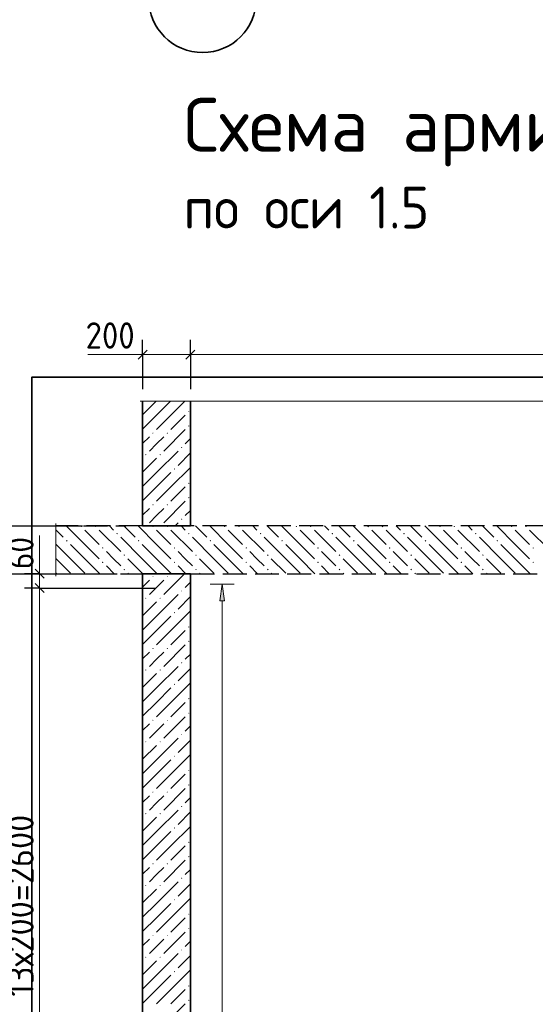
# Model space of a CAD drawing. Header units: millimetres. Extents: x 0 to 50400, y 0 to 35640.
# Tile 2 of 15: x 5269 to 10445, y 8751 to 18624. Entities that reach past the tile are written whole.
import ezdxf

# ---------------------------------------------------------------- set-up
doc = ezdxf.new("R2010")
doc.units = ezdxf.units.MM
doc.linetypes.add('______2', pattern=[324, 240, -84.00000000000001])
doc.linetypes.add('______5', pattern=[1320, 960, -120, 120, -120])
for name, color, linetype, lineweight in [('Standard', 7, 'Continuous', 25), ('ЖБ Перекрытие верхний уровень', 7, 'Continuous', 35), ('ЖБ Стена верхний уровень', 7, 'Continuous', 35), ('Заголовок чертежа', 7, 'Continuous', 25), ('Размерная линия_ общее', 7, 'Continuous', 13)]:
    doc.layers.add(name, color=color, linetype=linetype, lineweight=lineweight)
doc.layers.add('Оси', color=7, linetype='______5', true_color=0x656565)
doc.layers.add('Стена Хомут', color=7, linetype='______2', true_color=0xa0a0a0)
doc.layers.add('Размерная выноска', color=7, linetype='Continuous')
doc.styles.add('ISOCPEUR', font='txt')

msp = doc.modelspace()

# ---------------------------------------------------------------- hatches: boundary and pattern name
at = {"layer": 'ЖБ Перекрытие верхний уровень', "linetype": 'Continuous', "lineweight": 18, "transparency": 33554687}
for points in [[(5879.17236328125, 13542.83935546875), (5884.92919921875, 13548.59619140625), (5889.01611328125, 13548.59619140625), (5894.77294921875, 13542.83935546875), (5886.97265625, 13535.0390625)], [(6023.173828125, 13542.83935546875), (6028.9306640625, 13548.59619140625), (6033.015659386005, 13548.59619140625), (6038.76708984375, 13542.83935546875), (6030.97412109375, 13535.0390625)], [(6599.17236328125, 13542.83935546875), (6604.92919921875, 13548.59619140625), (6609.01611328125, 13548.59619140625), (6614.77294921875, 13542.83935546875), (6606.97265625, 13535.0390625)], [(6743.173828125, 13542.83935546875), (6748.9306640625, 13548.59619140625), (6753.015659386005, 13548.59619140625), (6758.76708984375, 13542.83935546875), (6750.97412109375, 13535.0390625)], [(7319.17236328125, 13542.83935546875), (7324.92919921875, 13548.59619140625), (7329.01611328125, 13548.59619140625), (7334.77294921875, 13542.83935546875), (7326.97265625, 13535.0390625)], [(7463.173828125, 13542.83935546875), (7468.9306640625, 13548.59619140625), (7473.015659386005, 13548.59619140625), (7478.76708984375, 13542.83935546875), (7470.97412109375, 13535.0390625)], [(8039.17236328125, 13542.83935546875), (8044.92919921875, 13548.59619140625), (8049.01611328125, 13548.59619140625), (8054.77294921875, 13542.83935546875), (8046.97265625, 13535.0390625)], [(8183.173828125, 13542.83935546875), (8188.9306640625, 13548.59619140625), (8193.015659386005, 13548.59619140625), (8198.76708984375, 13542.83935546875), (8190.97412109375, 13535.0390625)], [(8759.17236328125, 13542.83935546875), (8764.92919921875, 13548.59619140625), (8769.01611328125, 13548.59619140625), (8774.77294921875, 13542.83935546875), (8766.97265625, 13535.0390625)], [(8903.173828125, 13542.83935546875), (8908.9306640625, 13548.59619140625), (8913.015659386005, 13548.59619140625), (8918.76708984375, 13542.83935546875), (8910.97412109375, 13535.0390625)], [(9479.17236328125, 13542.83935546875), (9484.92919921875, 13548.59619140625), (9489.01611328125, 13548.59619140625), (9494.77294921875, 13542.83935546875), (9486.97265625, 13535.0390625)], [(9623.173828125, 13542.83935546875), (9628.9306640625, 13548.59619140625), (9633.015659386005, 13548.59619140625), (9638.76708984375, 13542.83935546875), (9630.97412109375, 13535.0390625)], [(10199.17236328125, 13542.83935546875), (10204.92919921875, 13548.59619140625), (10209.01611328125, 13548.59619140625), (10214.77294921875, 13542.83935546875), (10206.97265625, 13535.0390625)], [(10343.173828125, 13542.83935546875), (10348.9306640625, 13548.59619140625), (10353.015659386, 13548.59619140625), (10358.76708984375, 13542.83935546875), (10350.97412109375, 13535.0390625)], [(6239.17236328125, 13470.84228515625), (6246.97265625, 13478.63525390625), (6254.77294921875, 13470.84228515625), (6246.97265625, 13463.0419921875)], [(6959.17236328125, 13470.84228515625), (6966.97265625, 13478.63525390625), (6974.77294921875, 13470.84228515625), (6966.97265625, 13463.0419921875)], [(7679.17236328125, 13470.84228515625), (7686.97265625, 13478.63525390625), (7694.77294921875, 13470.84228515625), (7686.97265625, 13463.0419921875)], [(8399.17236328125, 13470.84228515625), (8406.97265625, 13478.63525390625), (8414.77294921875, 13470.84228515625), (8406.97265625, 13463.0419921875)], [(9119.17236328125, 13470.84228515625), (9126.97265625, 13478.63525390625), (9134.77294921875, 13470.84228515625), (9126.97265625, 13463.0419921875)], [(9839.17236328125, 13470.84228515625), (9846.97265625, 13478.63525390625), (9854.77294921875, 13470.84228515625), (9846.97265625, 13463.0419921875)], [(5735.16357421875, 13398.837890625), (5742.97119140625, 13406.63818359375), (5750.771484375, 13398.837890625), (5742.97119140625, 13391.03759765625)], [(6095.16357421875, 13326.8408203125), (6102.97119140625, 13334.6484375), (6110.771484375, 13326.8408203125), (6102.97119140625, 13319.04052734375)], [(6455.16357421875, 13398.837890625), (6462.97119140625, 13406.63818359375), (6470.771484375, 13398.837890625), (6462.97119140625, 13391.03759765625)], [(6815.16357421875, 13326.8408203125), (6822.97119140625, 13334.6484375), (6830.771484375, 13326.8408203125), (6822.97119140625, 13319.04052734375)], [(7175.16357421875, 13398.837890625), (7182.97119140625, 13406.63818359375), (7190.771484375, 13398.837890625), (7182.97119140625, 13391.03759765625)], [(7535.16357421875, 13326.8408203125), (7542.97119140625, 13334.6484375), (7550.771484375, 13326.8408203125), (7542.97119140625, 13319.04052734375)], [(7895.16357421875, 13398.837890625), (7902.97119140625, 13406.63818359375), (7910.771484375, 13398.837890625), (7902.97119140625, 13391.03759765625)], [(8255.16357421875, 13326.8408203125), (8262.97119140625, 13334.6484375), (8270.771484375, 13326.8408203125), (8262.97119140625, 13319.04052734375)], [(8615.1708984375, 13398.837890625), (8622.97119140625, 13406.63818359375), (8630.771484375, 13398.837890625), (8622.97119140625, 13391.03759765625)], [(8975.1708984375, 13326.8408203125), (8982.97119140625, 13334.6484375), (8990.771484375, 13326.8408203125), (8982.97119140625, 13319.04052734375)], [(9335.1708984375, 13398.837890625), (9342.97119140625, 13406.63818359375), (9350.771484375, 13398.837890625), (9342.97119140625, 13391.03759765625)], [(9695.1708984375, 13326.8408203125), (9702.97119140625, 13334.6484375), (9710.771484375, 13326.8408203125), (9702.97119140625, 13319.04052734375)], [(10055.1708984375, 13398.837890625), (10062.97119140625, 13406.63818359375), (10070.771484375, 13398.837890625), (10062.97119140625, 13391.03759765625)], [(10415.1708984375, 13326.8408203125), (10422.97119140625, 13334.6484375), (10430.771484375, 13326.8408203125), (10422.97119140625, 13319.04052734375)], [(6311.162109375, 13254.83642578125), (6318.9697265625, 13262.63671875), (6326.77001953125, 13254.83642578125), (6318.9697265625, 13247.04345703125)], [(7031.162109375, 13254.83642578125), (7038.9697265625, 13262.63671875), (7046.77001953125, 13254.83642578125), (7038.9697265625, 13247.04345703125)], [(7751.162109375, 13254.83642578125), (7758.9697265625, 13262.63671875), (7766.77001953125, 13254.83642578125), (7758.9697265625, 13247.04345703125)], [(8471.162109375, 13254.83642578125), (8478.9697265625, 13262.63671875), (8486.77001953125, 13254.83642578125), (8478.9697265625, 13247.04345703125)], [(9191.162109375, 13254.83642578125), (9198.9697265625, 13262.63671875), (9206.77001953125, 13254.83642578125), (9198.9697265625, 13247.04345703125)], [(9911.162109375, 13254.83642578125), (9918.9697265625, 13262.63671875), (9926.77001953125, 13254.83642578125), (9918.9697265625, 13247.04345703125)], [(6095.16357421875, 13182.83935546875), (6102.97119140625, 13190.6396484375), (6110.771484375, 13182.83935546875), (6102.97119140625, 13175.0390625)], [(6815.16357421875, 13182.83935546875), (6822.97119140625, 13190.6396484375), (6830.771484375, 13182.83935546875), (6822.97119140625, 13175.0390625)], [(7535.16357421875, 13182.83935546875), (7542.97119140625, 13190.6396484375), (7550.771484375, 13182.83935546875), (7542.97119140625, 13175.0390625)], [(8255.16357421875, 13182.83935546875), (8262.97119140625, 13190.6396484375), (8270.771484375, 13182.83935546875), (8262.97119140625, 13175.0390625)], [(8975.1708984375, 13182.83935546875), (8982.97119140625, 13190.6396484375), (8990.771484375, 13182.83935546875), (8982.97119140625, 13175.0390625)], [(9695.1708984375, 13182.83935546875), (9702.97119140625, 13190.6396484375), (9710.771484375, 13182.83935546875), (9702.97119140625, 13175.0390625)], [(10415.1708984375, 13182.83935546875), (10422.97119140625, 13190.6396484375), (10430.771484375, 13182.83935546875), (10422.97119140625, 13175.0390625)], [(6311.162109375, 13110.84228515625), (6318.9697265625, 13118.63525390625), (6326.77001953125, 13110.84228515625), (6318.9697265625, 13103.0419921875)], [(7031.162109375, 13110.84228515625), (7038.9697265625, 13118.63525390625), (7046.77001953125, 13110.84228515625), (7038.9697265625, 13103.0419921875)], [(7751.162109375, 13110.84228515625), (7758.9697265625, 13118.63525390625), (7766.77001953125, 13110.84228515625), (7758.9697265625, 13103.0419921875)], [(8471.162109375, 13110.84228515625), (8478.9697265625, 13118.63525390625), (8486.77001953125, 13110.84228515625), (8478.9697265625, 13103.0419921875)], [(9191.162109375, 13110.84228515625), (9198.9697265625, 13118.63525390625), (9206.77001953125, 13110.84228515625), (9198.9697265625, 13103.0419921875)], [(9911.162109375, 13110.84228515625), (9918.9697265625, 13118.63525390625), (9926.77001953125, 13110.84228515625), (9918.9697265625, 13103.0419921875)]]:
    msp.add_hatch(color=7, dxfattribs=at).paths.add_polyline_path(points, flags=16)
at = {"layer": 'ЖБ Стена верхний уровень', "linetype": 'Continuous', "lineweight": 18, "transparency": 33554687}
for points in [[(6960.97412109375, 14694.83642578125), (6966.97265625, 14700.8349609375), (6972.97119140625, 14694.83642578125), (6966.97265625, 14688.837890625)], [(6960.97412109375, 14550.84228515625), (6966.97265625, 14556.84814453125), (6972.97119140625, 14550.84228515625), (6966.97265625, 14544.84375)], [(6600.966796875, 14478.837890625), (6606.97265625, 14484.83642578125), (6612.97119140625, 14478.837890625), (6606.97265625, 14472.83935546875)], [(6744.9755859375, 14478.837890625), (6750.97412109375, 14484.83642578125), (6756.96533203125, 14478.837890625), (6750.97412109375, 14472.83935546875)], [(6888.96240234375, 14334.83642578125), (6894.9609375, 14340.8349609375), (6900.966796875, 14334.83642578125), (6894.9609375, 14328.837890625)], [(6528.96240234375, 14262.83935546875), (6534.9609375, 14268.84521484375), (6540.966796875, 14262.83935546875), (6534.9609375, 14256.8408203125)], [(6672.9638671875, 14262.83935546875), (6678.9697265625, 14268.84521484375), (6684.96826171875, 14262.83935546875), (6678.9697265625, 14256.8408203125)], [(6816.96533203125, 14118.837890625), (6822.97119140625, 14124.83642578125), (6828.9697265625, 14118.837890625), (6822.97119140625, 14112.83935546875)], [(6960.97412109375, 13974.83642578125), (6966.97265625, 13980.8349609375), (6972.97119140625, 13974.83642578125), (6966.97265625, 13968.837890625)], [(6960.97412109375, 13830.84228515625), (6966.97265625, 13836.84814453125), (6972.97119140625, 13830.84228515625), (6966.97265625, 13824.84375)], [(6600.966796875, 13758.837890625), (6606.97265625, 13764.83642578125), (6612.97119140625, 13758.837890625), (6606.97265625, 13752.83935546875)], [(6744.9755859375, 13758.837890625), (6750.97412109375, 13764.83642578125), (6756.96533203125, 13758.837890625), (6750.97412109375, 13752.83935546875)], [(6534.71221774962, 13548.59619140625), (6534.9609375, 13548.84521484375), (6535.2099609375, 13548.59619140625)], [(6678.720703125, 13548.59619140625), (6678.9697265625, 13548.84521484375), (6679.218446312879, 13548.59619140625)], [(6888.96240234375, 13614.83642578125), (6894.9609375, 13620.8349609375), (6900.966796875, 13614.83642578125), (6894.9609375, 13608.837890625)], [(6600.966796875, 13038.837890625), (6606.97265625, 13044.83642578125), (6612.97119140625, 13038.837890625), (6606.97265625, 13032.83935546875)], [(6744.9755859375, 13038.837890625), (6750.97412109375, 13044.83642578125), (6756.96533203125, 13038.837890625), (6750.97412109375, 13032.83935546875)], [(6888.96240234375, 12894.83642578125), (6894.9609375, 12900.8349609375), (6900.966796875, 12894.83642578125), (6894.9609375, 12888.84521484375)], [(6528.96240234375, 12822.83935546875), (6534.9609375, 12828.84521484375), (6540.966796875, 12822.83935546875), (6534.9609375, 12816.8408203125)], [(6672.9638671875, 12822.83935546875), (6678.9697265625, 12828.84521484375), (6684.96826171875, 12822.83935546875), (6678.9697265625, 12816.8408203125)], [(6816.96533203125, 12678.837890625), (6822.97119140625, 12684.83642578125), (6828.9697265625, 12678.837890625), (6822.97119140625, 12672.83935546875)], [(6960.97412109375, 12534.83642578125), (6966.97265625, 12540.8349609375), (6972.97119140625, 12534.83642578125), (6966.97265625, 12528.84521484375)], [(6960.97412109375, 12390.84228515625), (6966.97265625, 12396.84814453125), (6972.97119140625, 12390.84228515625), (6966.97265625, 12384.84375)], [(6600.966796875, 12318.837890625), (6606.97265625, 12324.83642578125), (6612.97119140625, 12318.837890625), (6606.97265625, 12312.83935546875)], [(6744.9755859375, 12318.837890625), (6750.97412109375, 12324.83642578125), (6756.96533203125, 12318.837890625), (6750.97412109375, 12312.83935546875)], [(6888.96240234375, 12174.83642578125), (6894.9609375, 12180.8349609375), (6900.966796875, 12174.83642578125), (6894.9609375, 12168.84521484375)], [(6528.96240234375, 12102.83935546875), (6534.9609375, 12108.84521484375), (6540.966796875, 12102.83935546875), (6534.9609375, 12096.8408203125)], [(6672.9638671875, 12102.83935546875), (6678.9697265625, 12108.84521484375), (6684.96826171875, 12102.83935546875), (6678.9697265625, 12096.8408203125)], [(6816.96533203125, 11958.837890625), (6822.97119140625, 11964.83642578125), (6828.9697265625, 11958.837890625), (6822.97119140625, 11952.83935546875)], [(6960.97412109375, 11814.83642578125), (6966.97265625, 11820.8349609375), (6972.97119140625, 11814.83642578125), (6966.97265625, 11808.84521484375)], [(6960.97412109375, 11670.84228515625), (6966.97265625, 11676.84814453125), (6972.97119140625, 11670.84228515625), (6966.97265625, 11664.84375)], [(6600.966796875, 11598.837890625), (6606.97265625, 11604.83642578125), (6612.97119140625, 11598.837890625), (6606.97265625, 11592.83935546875)], [(6744.9755859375, 11598.837890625), (6750.97412109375, 11604.83642578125), (6756.96533203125, 11598.837890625), (6750.97412109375, 11592.83935546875)], [(6888.96240234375, 11454.83642578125), (6894.9609375, 11460.8349609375), (6900.966796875, 11454.83642578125), (6894.9609375, 11448.84521484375)], [(6528.96240234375, 11382.83935546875), (6534.9609375, 11388.84521484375), (6540.966796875, 11382.83935546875), (6534.9609375, 11376.8408203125)], [(6672.9638671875, 11382.83935546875), (6678.9697265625, 11388.84521484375), (6684.96826171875, 11382.83935546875), (6678.9697265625, 11376.8408203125)], [(6816.96533203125, 11238.837890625), (6822.97119140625, 11244.83642578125), (6828.9697265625, 11238.837890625), (6822.97119140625, 11232.83935546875)], [(6960.97412109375, 11094.83642578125), (6966.97265625, 11100.8349609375), (6972.97119140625, 11094.83642578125), (6966.97265625, 11088.84521484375)], [(6600.966796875, 10878.837890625), (6606.97265625, 10884.83642578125), (6612.97119140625, 10878.837890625), (6606.97265625, 10872.83935546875)], [(6744.9755859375, 10878.837890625), (6750.97412109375, 10884.83642578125), (6756.96533203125, 10878.837890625), (6750.97412109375, 10872.83935546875)], [(6960.97412109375, 10950.84228515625), (6966.97265625, 10956.84814453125), (6972.97119140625, 10950.84228515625), (6966.97265625, 10944.84375)], [(6528.96240234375, 10662.83935546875), (6534.9609375, 10668.84521484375), (6540.966796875, 10662.83935546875), (6534.9609375, 10656.8408203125)], [(6672.9638671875, 10662.83935546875), (6678.9697265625, 10668.84521484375), (6684.96826171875, 10662.83935546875), (6678.9697265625, 10656.8408203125)], [(6888.96240234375, 10734.83642578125), (6894.9609375, 10740.8349609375), (6900.966796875, 10734.83642578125), (6894.9609375, 10728.84521484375)], [(6816.96533203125, 10518.837890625), (6822.97119140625, 10524.83642578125), (6828.9697265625, 10518.837890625), (6822.97119140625, 10512.83935546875)], [(6960.97412109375, 10374.83642578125), (6966.97265625, 10380.8349609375), (6972.97119140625, 10374.83642578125), (6966.97265625, 10368.84521484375)], [(6960.97412109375, 10230.84228515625), (6966.97265625, 10236.84814453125), (6972.97119140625, 10230.84228515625), (6966.97265625, 10224.84375)], [(6600.966796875, 10158.837890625), (6606.97265625, 10164.83642578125), (6612.97119140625, 10158.837890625), (6606.97265625, 10152.83935546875)], [(6744.9755859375, 10158.837890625), (6750.97412109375, 10164.83642578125), (6756.96533203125, 10158.837890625), (6750.97412109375, 10152.83935546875)], [(6888.96240234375, 10014.83642578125), (6894.9609375, 10020.8349609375), (6900.966796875, 10014.83642578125), (6894.9609375, 10008.84521484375)], [(6528.96240234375, 9942.83935546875), (6534.9609375, 9948.84521484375), (6540.966796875, 9942.83935546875), (6534.9609375, 9936.8408203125)], [(6672.9638671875, 9942.83935546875), (6678.9697265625, 9948.84521484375), (6684.96826171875, 9942.83935546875), (6678.9697265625, 9936.8408203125)], [(6816.96533203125, 9798.837890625), (6822.97119140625, 9804.83642578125), (6828.9697265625, 9798.837890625), (6822.97119140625, 9792.83935546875)], [(6960.97412109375, 9654.83642578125), (6966.97265625, 9660.8349609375), (6972.97119140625, 9654.83642578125), (6966.97265625, 9648.84521484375)], [(6960.97412109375, 9510.84228515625), (6966.97265625, 9516.84814453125), (6972.97119140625, 9510.84228515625), (6966.97265625, 9504.84375)], [(6600.966796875, 9438.837890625), (6606.97265625, 9444.83642578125), (6612.97119140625, 9438.837890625), (6606.97265625, 9432.83935546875)], [(6744.9755859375, 9438.837890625), (6750.97412109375, 9444.83642578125), (6756.96533203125, 9438.837890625), (6750.97412109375, 9432.83935546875)], [(6888.96240234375, 9294.83642578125), (6894.9609375, 9300.8349609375), (6900.966796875, 9294.83642578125), (6894.9609375, 9288.84521484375)], [(6528.96240234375, 9222.83935546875), (6534.9609375, 9228.84521484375), (6540.966796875, 9222.83935546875), (6534.9609375, 9216.8408203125)], [(6672.9638671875, 9222.83935546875), (6678.9697265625, 9228.84521484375), (6684.96826171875, 9222.83935546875), (6678.9697265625, 9216.8408203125)], [(6816.96533203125, 9078.837890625), (6822.97119140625, 9084.83642578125), (6828.9697265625, 9078.837890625), (6822.97119140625, 9072.83935546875)], [(6960.97412109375, 8934.83642578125), (6966.97265625, 8940.8349609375), (6972.97119140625, 8934.83642578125), (6966.97265625, 8928.84521484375)], [(6960.97412109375, 8790.84228515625), (6966.97265625, 8796.84814453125), (6972.97119140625, 8790.84228515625), (6966.97265625, 8784.84375)]]:
    msp.add_hatch(color=7, dxfattribs=at).paths.add_polyline_path(points, flags=16)
at = {"layer": 'Стена Хомут', "linetype": 'Continuous', "lineweight": 13, "transparency": 33554687}
msp.add_hatch(color=7, dxfattribs=at).paths.add_polyline_path([(7326.181640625, 12797.30712890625), (7302.18017578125, 12965.29541015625), (7278.1787109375, 12797.30712890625)])

# ---------------------------------------------------------------- linework, layer by layer
at = {"layer": 'Standard', "color": 7, "linetype": 'Continuous', "lineweight": -3, "transparency": 33554687}
for p, q in [((6503.50341796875, 15265.634765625), (6503.50341796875, 15415.634765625)), ((6983.50341796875, 15265.634765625), (6983.50341796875, 15415.634765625)), ((6503.50341796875, 15265.634765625), (6503.50341796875, 15115.64208984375)), ((6503.50341796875, 15265.634765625), (6503.50341796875, 14920.20263671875)), ((6983.50341796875, 15265.634765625), (6983.50341796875, 15115.64208984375)), ((6983.50341796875, 15265.634765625), (6983.50341796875, 14920.20263671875)), ((5469.04541015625, 13068.59619140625), (5319.0380859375, 13068.59619140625)), ((5469.04541015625, 13068.59619140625), (5619.04541015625, 13068.59619140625)), ((5469.04541015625, 13068.59619140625), (6247.58056640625, 13068.59619140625)), ((5469.04541015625, 12924.5947265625), (5319.0380859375, 12924.5947265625)), ((5469.04541015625, 12924.5947265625), (5619.04541015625, 12924.5947265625)), ((5469.04541015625, 12924.5947265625), (6631.5673828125, 12924.5947265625))]:
    msp.add_line(p, q, dxfattribs=at)
at = {"layer": 'Standard', "color": 7, "linetype": 'Continuous', "lineweight": 25, "transparency": 33554687}
for p, q in [((6458.50341796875, 15220.634765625), (6548.50341796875, 15310.634765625)), ((6938.50341796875, 15220.634765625), (7028.50341796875, 15310.634765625)), ((5424.04541015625, 13113.59619140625), (5514.04541015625, 13023.59619140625)), ((5424.04541015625, 12969.5947265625), (5514.04541015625, 12879.5947265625))]:
    msp.add_line(p, q, dxfattribs=at)
at = {"layer": 'Standard', "color": 7, "linetype": 'Continuous', "lineweight": 13, "transparency": 33554687}
for p, q in [((6503.50341796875, 15265.634765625), (6413.50341796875, 15265.634765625)), ((6503.50341796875, 15265.634765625), (6983.50341796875, 15265.634765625)), ((6983.50341796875, 15265.634765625), (17543.50341796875, 15265.634765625)), ((5469.04541015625, 13068.59619140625), (5469.04541015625, 13158.59619140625)), ((5469.04541015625, 12924.5947265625), (5469.04541015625, 6684.5947265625))]:
    msp.add_line(p, q, dxfattribs=at)
at = {"layer": 'Standard', "color": 254, "linetype": 'Continuous', "lineweight": 35, "true_color": 0xc4c4ff, "transparency": 33554687}
msp.add_lwpolyline([(5391.87744140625, 5057.75390625), (23895.88623046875, 5057.75390625), (23895.88623046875, 15040.20263671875), (5391.87744140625, 15040.20263671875), (5391.87744140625, 5057.75390625)], dxfattribs=at)
at = {"layer": 'Standard', "color": 7, "linetype": 'Continuous', "lineweight": 13, "transparency": 33554687}
msp.add_lwpolyline([(5469.04541015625, 13068.59619140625), (5469.04541015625, 13005.16279212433), (5469.04541015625, 13005.16279212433), (5469.04541015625, 12924.5947265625)], dxfattribs=at)
at = {"layer": 'ЖБ Перекрытие верхний уровень', "color": 7, "linetype": '______2', "lineweight": 25, "transparency": 33554687}
for p, q in [((6503.50341796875, 13548.59619140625), (5631.87744140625, 13548.59619140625)), ((6983.50341796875, 13548.59619140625), (6503.50341796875, 13548.59619140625)), ((10583.50341796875, 13548.59619140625), (6983.50341796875, 13548.59619140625)), ((5631.87744140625, 13068.59619140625), (6503.50341796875, 13068.59619140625)), ((6503.50341796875, 13068.59619140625), (6983.50341796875, 13068.59619140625)), ((6983.50341796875, 13068.59619140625), (10583.50341796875, 13068.59619140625))]:
    msp.add_line(p, q, dxfattribs=at)
at = {"layer": 'ЖБ Перекрытие верхний уровень', "color": 9, "linetype": 'Continuous', "lineweight": 18, "true_color": 0xc7c7c7, "transparency": 33554687}
for p, q in [((5922.9638671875, 13362.8466796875), (5737.21435546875, 13548.59619140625)), ((6169.212841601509, 13548.59619140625), (6210.966796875, 13506.8408203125)), ((6313.212890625, 13548.59619140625), (6426.96533203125, 13434.84375)), ((6642.9638671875, 13362.8466796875), (6457.21435546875, 13548.59619140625)), ((6889.212841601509, 13548.59619140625), (6930.966796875, 13506.8408203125)), ((7033.212890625, 13548.59619140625), (7146.96533203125, 13434.84375)), ((7362.9638671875, 13362.8466796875), (7177.21435546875, 13548.59619140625)), ((7609.212841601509, 13548.59619140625), (7650.966796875, 13506.8408203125)), ((7753.212890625, 13548.59619140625), (7866.96533203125, 13434.84375)), ((8082.9638671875, 13362.8466796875), (7897.21435546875, 13548.59619140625)), ((8329.21284160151, 13548.59619140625), (8370.966796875, 13506.8408203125)), ((8473.212890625, 13548.59619140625), (8586.96533203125, 13434.84375)), ((8802.9638671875, 13362.8466796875), (8617.21435546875, 13548.59619140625)), ((9049.21284160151, 13548.59619140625), (9090.966796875, 13506.8408203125)), ((9193.212890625, 13548.59619140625), (9306.96533203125, 13434.84375)), ((9522.9638671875, 13362.8466796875), (9337.21435546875, 13548.59619140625)), ((9769.21284160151, 13548.59619140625), (9810.966796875, 13506.8408203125)), ((9913.212890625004, 13548.59619140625), (10026.96533203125, 13434.84375)), ((10242.9638671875, 13362.8466796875), (10057.21435546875, 13548.59619140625)), ((5631.87744140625, 13509.931640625), (5706.96533203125, 13434.84375)), ((5922.9638671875, 13506.8408203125), (6066.96533203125, 13362.8466796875)), ((6066.96533203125, 13506.8408203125), (6282.9638671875, 13290.84228515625)), ((6498.9697265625, 13218.84521484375), (6282.9638671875, 13434.84375)), ((6642.9638671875, 13506.8408203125), (6786.96533203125, 13362.8466796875)), ((6786.96533203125, 13506.8408203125), (7002.9638671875, 13290.84228515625)), ((7218.9697265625, 13218.84521484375), (7002.9638671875, 13434.84375)), ((7362.9638671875, 13506.8408203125), (7506.96533203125, 13362.8466796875)), ((7506.96533203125, 13506.8408203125), (7722.9638671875, 13290.84228515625)), ((7938.9697265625, 13218.84521484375), (7722.9638671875, 13434.84375)), ((8082.9638671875, 13506.8408203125), (8226.96533203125, 13362.8466796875)), ((8226.96533203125, 13506.8408203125), (8442.9638671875, 13290.84228515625)), ((8658.9697265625, 13218.84521484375), (8442.9638671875, 13434.84375)), ((8802.9638671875, 13506.8408203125), (8946.96533203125, 13362.8466796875)), ((8946.96533203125, 13506.8408203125), (9162.9638671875, 13290.84228515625)), ((9378.9697265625, 13218.84521484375), (9162.9638671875, 13434.84375)), ((9522.9638671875, 13506.8408203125), (9666.96533203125, 13362.8466796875)), ((9666.96533203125, 13506.8408203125), (9882.9638671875, 13290.84228515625)), ((10098.9697265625, 13218.84521484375), (9882.9638671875, 13434.84375)), ((10242.9638671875, 13506.8408203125), (10386.96533203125, 13362.8466796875)), ((10386.96533203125, 13506.8408203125), (10583.50341796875, 13310.302734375)), ((5778.9697265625, 13218.84521484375), (5631.877441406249, 13365.93251246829)), ((5778.9697265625, 13362.8466796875), (5922.9638671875, 13218.84521484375)), ((5922.9638671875, 13362.8466796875), (6066.96533203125, 13218.84521484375)), ((6498.9697265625, 13362.8466796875), (6642.9638671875, 13218.84521484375)), ((6642.9638671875, 13362.8466796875), (6786.96533203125, 13218.84521484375)), ((7218.9697265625, 13362.8466796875), (7362.9638671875, 13218.84521484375)), ((7362.9638671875, 13362.8466796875), (7506.96533203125, 13218.84521484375)), ((7938.9697265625, 13362.8466796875), (8082.9638671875, 13218.84521484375)), ((8082.9638671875, 13362.8466796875), (8226.96533203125, 13218.84521484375)), ((8658.9697265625, 13362.8466796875), (8802.9638671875, 13218.84521484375)), ((8802.9638671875, 13362.8466796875), (8946.96533203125, 13218.84521484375)), ((9378.9697265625, 13362.8466796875), (9522.9638671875, 13218.84521484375)), ((9522.9638671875, 13362.8466796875), (9666.96533203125, 13218.84521484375)), ((10098.9697265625, 13362.8466796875), (10242.9638671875, 13218.84521484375)), ((10242.9638671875, 13362.8466796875), (10386.96533203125, 13218.84521484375)), ((6210.966796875, 13218.84521484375), (6138.9697265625, 13290.84228515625)), ((6930.966796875, 13218.84521484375), (6858.9697265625, 13290.84228515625)), ((7650.966796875, 13218.84521484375), (7578.9697265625, 13290.84228515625)), ((8370.966796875, 13218.84521484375), (8298.9697265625, 13290.84228515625)), ((9090.966796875, 13218.84521484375), (9018.9697265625, 13290.84228515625)), ((9810.966796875, 13218.84521484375), (9738.9697265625, 13290.84228515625)), ((5634.96826171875, 13218.84521484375), (5778.9697265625, 13074.84375)), ((5778.9697265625, 13218.84521484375), (5922.9638671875, 13074.84375)), ((5922.9638671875, 13218.84521484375), (6073.217985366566, 13068.59619140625)), ((6138.9697265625, 13146.8408203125), (6217.21435546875, 13068.59619140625)), ((6282.9638671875, 13146.8408203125), (6210.966796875, 13218.84521484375)), ((6354.96826171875, 13218.84521484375), (6498.9697265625, 13074.84375)), ((6498.9697265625, 13218.84521484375), (6642.9638671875, 13074.84375)), ((6642.9638671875, 13218.84521484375), (6793.217985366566, 13068.59619140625)), ((6858.9697265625, 13146.8408203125), (6937.21435546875, 13068.59619140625)), ((7002.9638671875, 13146.8408203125), (6930.966796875, 13218.84521484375)), ((7074.96826171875, 13218.84521484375), (7218.9697265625, 13074.84375)), ((7218.9697265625, 13218.84521484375), (7362.9638671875, 13074.84375)), ((7362.9638671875, 13218.84521484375), (7513.217985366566, 13068.59619140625)), ((7578.9697265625, 13146.8408203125), (7657.21435546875, 13068.59619140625)), ((7722.9638671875, 13146.8408203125), (7650.966796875, 13218.84521484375)), ((7794.96826171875, 13218.84521484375), (7938.9697265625, 13074.84375)), ((7938.9697265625, 13218.84521484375), (8082.9638671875, 13074.84375)), ((8082.9638671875, 13218.84521484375), (8233.217985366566, 13068.59619140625)), ((8298.9697265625, 13146.8408203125), (8377.21435546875, 13068.59619140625)), ((8442.9638671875, 13146.8408203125), (8370.966796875, 13218.84521484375)), ((8514.96826171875, 13218.84521484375), (8658.9697265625, 13074.84375)), ((8658.9697265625, 13218.84521484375), (8802.9638671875, 13074.84375)), ((8802.9638671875, 13218.84521484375), (8953.217985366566, 13068.59619140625)), ((9018.9697265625, 13146.8408203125), (9097.21435546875, 13068.59619140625)), ((9162.9638671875, 13146.8408203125), (9090.966796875, 13218.84521484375)), ((9234.96826171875, 13218.84521484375), (9378.9697265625, 13074.84375)), ((9378.9697265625, 13218.84521484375), (9522.9638671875, 13074.84375)), ((9522.9638671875, 13218.84521484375), (9673.217985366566, 13068.59619140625)), ((9738.9697265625, 13146.8408203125), (9817.21435546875, 13068.59619140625)), ((9882.9638671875, 13146.8408203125), (9810.966796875, 13218.84521484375)), ((9954.96826171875, 13218.84521484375), (10098.9697265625, 13074.84375)), ((10098.9697265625, 13218.84521484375), (10242.9638671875, 13074.84375)), ((10242.9638671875, 13218.84521484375), (10393.21798536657, 13068.59619140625)), ((5634.96826171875, 13074.84375), (5641.2158203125, 13068.59619140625)), ((6354.96826171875, 13074.84375), (6361.2158203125, 13068.59619140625)), ((7074.96826171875, 13074.84375), (7081.2158203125, 13068.59619140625)), ((7794.96826171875, 13074.84375), (7801.2158203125, 13068.59619140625)), ((8514.96826171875, 13074.84375), (8521.2158203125, 13068.59619140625)), ((9234.96826171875, 13074.84375), (9241.2158203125, 13068.59619140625)), ((9954.96826171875, 13074.84375), (9961.2158203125, 13068.59619140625))]:
    msp.add_line(p, q, dxfattribs=at)
at = {"layer": 'ЖБ Стена верхний уровень', "color": 251, "linetype": 'Continuous', "lineweight": 18, "true_color": 0x494949, "transparency": 33554687}
for p, q in [((6640.319958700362, 14800.20263671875), (6503.503417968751, 14663.37913685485)), ((6784.3212890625, 14800.20263671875), (6642.9638671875, 14658.84521484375)), ((6786.96533203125, 14658.84521484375), (6928.32275390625, 14800.20263671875)), ((6642.9638671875, 14658.84521484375), (6503.50341796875, 14519.384765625)), ((6786.96533203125, 14658.84521484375), (6642.9638671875, 14514.84375)), ((6930.966796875, 14658.84521484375), (6786.96533203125, 14514.84375)), ((6930.966796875, 14514.84375), (6714.96826171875, 14298.84521484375)), ((6570.966796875, 14442.8466796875), (6503.50341796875, 14375.38101318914)), ((6642.9638671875, 14370.84228515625), (6714.96826171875, 14442.8466796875)), ((6983.50341796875, 14423.37890625), (6930.966796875, 14370.84228515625)), ((6570.966796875, 14298.84521484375), (6642.9638671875, 14370.84228515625)), ((6642.9638671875, 14226.8408203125), (6503.503417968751, 14087.38037109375)), ((6642.9638671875, 14082.8466796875), (6858.9697265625, 14298.84521484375)), ((6983.50341796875, 14279.37744140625), (6858.9697265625, 14154.84375)), ((6786.96533203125, 13938.84521484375), (6983.50341796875, 14135.38330078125)), ((6642.9638671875, 14082.8466796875), (6503.503417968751, 13943.37913685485)), ((6786.96533203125, 14082.8466796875), (6642.9638671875, 13938.84521484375)), ((6642.9638671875, 13938.84521484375), (6503.50341796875, 13799.384765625)), ((6786.96533203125, 13938.84521484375), (6642.9638671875, 13794.84375)), ((6930.966796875, 13938.84521484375), (6786.96533203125, 13794.84375)), ((6930.966796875, 13794.84375), (6714.96826171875, 13578.84521484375)), ((6570.966796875, 13722.8466796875), (6503.50341796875, 13655.38101318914)), ((6570.966796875, 13578.84521484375), (6642.9638671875, 13650.84228515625)), ((6642.9638671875, 13650.84228515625), (6714.96826171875, 13722.8466796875)), ((6983.50341796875, 13703.37890625), (6930.966796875, 13650.84228515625)), ((6828.719677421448, 13548.59619140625), (6858.9697265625, 13578.84521484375)), ((6983.50341796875, 13559.37744140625), (6972.722167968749, 13548.59619140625)), ((6924.719238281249, 13068.59619140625), (6714.96826171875, 12858.84521484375)), ((6570.966796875, 13002.8466796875), (6503.503417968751, 12935.38101318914)), ((6642.9638671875, 12930.84228515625), (6714.96826171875, 13002.8466796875)), ((6983.503417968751, 12983.37890625), (6930.966796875, 12930.84228515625)), ((6570.966796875, 12858.84521484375), (6642.9638671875, 12930.84228515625)), ((6642.9638671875, 12642.8466796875), (6858.9697265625, 12858.84521484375)), ((6983.503417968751, 12839.37744140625), (6858.9697265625, 12714.84375)), ((6642.9638671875, 12786.8408203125), (6503.503417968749, 12647.38037109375)), ((6642.9638671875, 12642.8466796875), (6503.503417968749, 12503.37913685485)), ((6786.96533203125, 12642.8466796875), (6642.9638671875, 12498.84521484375)), ((6786.96533203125, 12498.84521484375), (6983.503417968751, 12695.38330078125)), ((6642.9638671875, 12498.84521484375), (6503.503417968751, 12359.384765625)), ((6786.96533203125, 12498.84521484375), (6642.9638671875, 12354.84375)), ((6930.966796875, 12498.84521484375), (6786.96533203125, 12354.84375)), ((6930.966796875, 12354.84375), (6714.96826171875, 12138.84521484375)), ((6570.966796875, 12282.8466796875), (6503.503417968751, 12215.38101318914)), ((6642.9638671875, 12210.84228515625), (6714.96826171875, 12282.8466796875)), ((6983.503417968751, 12263.37890625), (6930.966796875, 12210.84228515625)), ((6570.966796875, 12138.84521484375), (6642.9638671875, 12210.84228515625)), ((6642.9638671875, 12066.8408203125), (6503.503417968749, 11927.38037109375)), ((6642.9638671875, 11922.8466796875), (6858.9697265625, 12138.84521484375)), ((6983.503417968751, 12119.37744140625), (6858.9697265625, 11994.84375)), ((6786.96533203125, 11778.84521484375), (6983.503417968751, 11975.38330078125)), ((6642.9638671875, 11922.8466796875), (6503.503417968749, 11783.37913685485)), ((6786.96533203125, 11922.8466796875), (6642.9638671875, 11778.84521484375)), ((6642.9638671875, 11778.84521484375), (6503.503417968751, 11639.384765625)), ((6786.96533203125, 11778.84521484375), (6642.9638671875, 11634.84375)), ((6930.966796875, 11778.84521484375), (6786.96533203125, 11634.84375)), ((6570.966796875, 11562.8466796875), (6503.503417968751, 11495.38101318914)), ((6642.9638671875, 11490.84228515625), (6714.96826171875, 11562.8466796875)), ((6930.966796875, 11634.84375), (6714.96826171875, 11418.84521484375)), ((6570.966796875, 11418.84521484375), (6642.9638671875, 11490.84228515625)), ((6983.503417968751, 11543.37890625), (6930.966796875, 11490.84228515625)), ((6642.9638671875, 11202.8466796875), (6858.9697265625, 11418.84521484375)), ((6983.503417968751, 11399.37744140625), (6858.9697265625, 11274.84375)), ((6642.9638671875, 11346.8408203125), (6503.503417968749, 11207.38037109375)), ((6642.9638671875, 11202.8466796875), (6503.503417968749, 11063.37913685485)), ((6786.96533203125, 11202.8466796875), (6642.9638671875, 11058.84521484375)), ((6786.96533203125, 11058.84521484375), (6983.503417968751, 11255.38330078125)), ((6642.9638671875, 11058.84521484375), (6503.503417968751, 10919.384765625)), ((6786.96533203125, 11058.84521484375), (6642.9638671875, 10914.84375)), ((6930.966796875, 11058.84521484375), (6786.96533203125, 10914.84375)), ((6930.966796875, 10914.84375), (6714.96826171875, 10698.84521484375)), ((6570.966796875, 10842.8466796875), (6503.503417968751, 10775.38101318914)), ((6570.966796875, 10698.84521484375), (6642.9638671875, 10770.84228515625)), ((6642.9638671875, 10770.84228515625), (6714.96826171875, 10842.8466796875)), ((6983.503417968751, 10823.37890625), (6930.966796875, 10770.84228515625)), ((6642.9638671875, 10482.8466796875), (6858.9697265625, 10698.84521484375)), ((6983.503417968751, 10679.37744140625), (6858.9697265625, 10554.84375)), ((6642.9638671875, 10626.8408203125), (6503.503417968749, 10487.38037109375)), ((6642.9638671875, 10482.8466796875), (6503.503417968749, 10343.37913685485)), ((6786.96533203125, 10482.8466796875), (6642.9638671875, 10338.84521484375)), ((6786.96533203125, 10338.84521484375), (6983.503417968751, 10535.38330078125)), ((6642.9638671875, 10338.84521484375), (6503.503417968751, 10199.384765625)), ((6786.96533203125, 10338.84521484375), (6642.9638671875, 10194.84375)), ((6930.966796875, 10338.84521484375), (6786.96533203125, 10194.84375)), ((6930.966796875, 10194.84375), (6714.96826171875, 9978.84521484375)), ((6570.966796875, 10122.8466796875), (6503.503417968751, 10055.38101318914)), ((6642.9638671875, 10050.84228515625), (6714.96826171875, 10122.8466796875)), ((6983.503417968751, 10103.37890625), (6930.966796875, 10050.84228515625)), ((6570.966796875, 9978.84521484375), (6642.9638671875, 10050.84228515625)), ((6642.9638671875, 9762.8466796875), (6858.9697265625, 9978.84521484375)), ((6642.9638671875, 9906.8408203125), (6503.503417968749, 9767.38037109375)), ((6983.503417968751, 9959.377441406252), (6858.9697265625, 9834.84375)), ((6786.96533203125, 9618.84521484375), (6983.503417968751, 9815.38330078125)), ((6642.9638671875, 9762.8466796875), (6503.503417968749, 9623.379136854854)), ((6786.96533203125, 9762.8466796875), (6642.9638671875, 9618.84521484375)), ((6642.9638671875, 9618.84521484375), (6503.503417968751, 9479.384765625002)), ((6786.96533203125, 9618.84521484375), (6642.9638671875, 9474.84375)), ((6930.966796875, 9618.84521484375), (6786.96533203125, 9474.84375)), ((6570.966796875, 9402.8466796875), (6503.503417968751, 9335.38101318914)), ((6642.9638671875, 9330.84228515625), (6714.96826171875, 9402.8466796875)), ((6930.966796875, 9474.84375), (6714.96826171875, 9258.84521484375)), ((6983.503417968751, 9383.37890625), (6930.966796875, 9330.84228515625)), ((6570.966796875, 9258.84521484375), (6642.9638671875, 9330.84228515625)), ((6642.9638671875, 9186.8408203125), (6503.503417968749, 9047.38037109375)), ((6642.9638671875, 9042.8466796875), (6858.9697265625, 9258.84521484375)), ((6983.503417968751, 9239.37744140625), (6858.9697265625, 9114.84375)), ((6786.96533203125, 8898.84521484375), (6983.503417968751, 9095.38330078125)), ((6642.9638671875, 9042.8466796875), (6503.503417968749, 8903.379136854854)), ((6786.96533203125, 9042.8466796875), (6642.9638671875, 8898.84521484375)), ((6642.9638671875, 8898.84521484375), (6503.503417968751, 8759.384765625)), ((6786.96533203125, 8898.84521484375), (6642.9638671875, 8754.84375)), ((6930.966796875, 8898.84521484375), (6786.96533203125, 8754.84375)), ((6930.966796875, 8754.84375), (6714.96826171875, 8538.84521484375))]:
    msp.add_line(p, q, dxfattribs=at)
at = {"layer": 'ЖБ Стена верхний уровень', "color": 7, "linetype": 'Continuous', "lineweight": 35, "transparency": 33554687}
for p, q in [((6503.50341796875, 14800.20263671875), (6503.50341796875, 13548.59619140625)), ((6983.50341796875, 13548.59619140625), (6983.50341796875, 14800.20263671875)), ((6503.50341796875, 13548.59619140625), (6983.50341796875, 13548.59619140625)), ((6503.50341796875, 13068.59619140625), (6503.50341796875, 6492.59765625)), ((6983.50341796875, 13068.59619140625), (6503.50341796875, 13068.59619140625)), ((6983.50341796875, 6492.59765625), (6983.50341796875, 13068.59619140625))]:
    msp.add_line(p, q, dxfattribs=at)
at = {"layer": 'ЖБ Стена верхний уровень', "color": 253, "linetype": '______2', "lineweight": -3, "true_color": 0xababab, "transparency": 33554687}
msp.add_line((4937.83447265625, 13548.59619140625), (6333.046875, 13548.59619140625), dxfattribs=at)
at = {"layer": 'Оси', "color": 7, "linetype": 'Continuous', "lineweight": 35, "transparency": 33554687}
msp.add_circle((7104.9169921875, 18835.3857421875), 540.420627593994, dxfattribs=at)
at = {"layer": 'Размерная выноска', "color": 7, "linetype": 'Continuous', "lineweight": 13, "transparency": 33554687}
for p, q in [((6503.50341796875, 15265.634765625), (5951.50634765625, 15265.634765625)), ((7007.5048828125, 14800.20263671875), (6479.501953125, 14800.20263671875)), ((6959.501953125, 14800.20263671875), (17567.5048828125, 14800.20263671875)), ((5631.87744140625, 13572.59765625), (5631.87744140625, 13044.5947265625))]:
    msp.add_line(p, q, dxfattribs=at)
at = {"layer": 'Размерная выноска', "color": 251, "linetype": 'Continuous', "lineweight": 13, "true_color": 0x656565, "transparency": 33554687}
msp.add_line((5469.04541015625, 13068.59619140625), (5469.04541015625, 13452.59765625), dxfattribs=at)
at = {"layer": 'Размерная линия_ общее', "color": 7, "linetype": 'Continuous', "lineweight": -3, "transparency": 33554687}
for p, q in [((4868.5986328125, 13548.59619140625), (5901.04248046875, 13548.59619140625)), ((4868.5986328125, 13068.59619140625), (5901.04248046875, 13068.59619140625))]:
    msp.add_line(p, q, dxfattribs=at)
at = {"layer": 'Стена Хомут', "color": 251, "linetype": 'Continuous', "lineweight": 13, "true_color": 0x494949, "transparency": 33554687}
for p, q in [((7302.18017578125, 12965.29541015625), (7182.18017578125, 12965.29541015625)), ((7302.18017578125, 12965.29541015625), (7278.1787109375, 12797.30712890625)), ((7326.181640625, 12797.30712890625), (7302.18017578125, 12965.29541015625)), ((7302.18017578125, 12965.29541015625), (7422.18017578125, 12965.29541015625)), ((7302.18017578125, 12965.29541015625), (7302.18017578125, 12965.29541015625)), ((7278.1787109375, 12797.30712890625), (7326.181640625, 12797.30712890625)), ((7302.18017578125, 6893.29833984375), (7302.18017578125, 12797.30712890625))]:
    msp.add_line(p, q, dxfattribs=at)

# ---------------------------------------------------------------- texts
at = {"layer": 'Standard', "color": 7, "linetype": 'Continuous', "lineweight": 25, "transparency": 33554687, "insert": (5930.50048828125, 15325.64208984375), "char_height": 264.0000057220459, "width": 674.3771229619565, "attachment_point": 7, "style": 'ISOCPEUR'}
msp.add_mtext('\\W0.91;200', dxfattribs=at)
at = {"layer": 'Standard', "color": 7, "linetype": 'Continuous', "lineweight": 25, "transparency": 33554687, "char_height": 264.0000057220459, "attachment_point": 7, "rotation": 90.00000250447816, "style": 'ISOCPEUR'}
for s, insert, width in [('\\W0.87;60', (5409.0380859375, 13113.59619140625), 484.7085571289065), ('\\W0.95;13х200=2600', (5409.0380859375, 8827.80029296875), 2103.743324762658)]:
    msp.add_mtext(s, dxfattribs=dict(at, insert=insert, width=width))
at = {"layer": 'Заголовок чертежа', "color": 7, "linetype": 'Continuous', "lineweight": 50, "transparency": 33554687, "attachment_point": 7, "style": 'ISOCPEUR'}
for s, insert, char_height, width in [('\\W0.99;Схема армирования стены', (6914.39208984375, 17154.00146484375), 540, 9225.726405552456), ('\\W0.94;по оси 1.5', (6914.39208984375, 16530.30029296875), 420, 2757.898512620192)]:
    msp.add_mtext(s, dxfattribs=dict(at, insert=insert, char_height=char_height, width=width))

doc.saveas('drawing.dxf')
